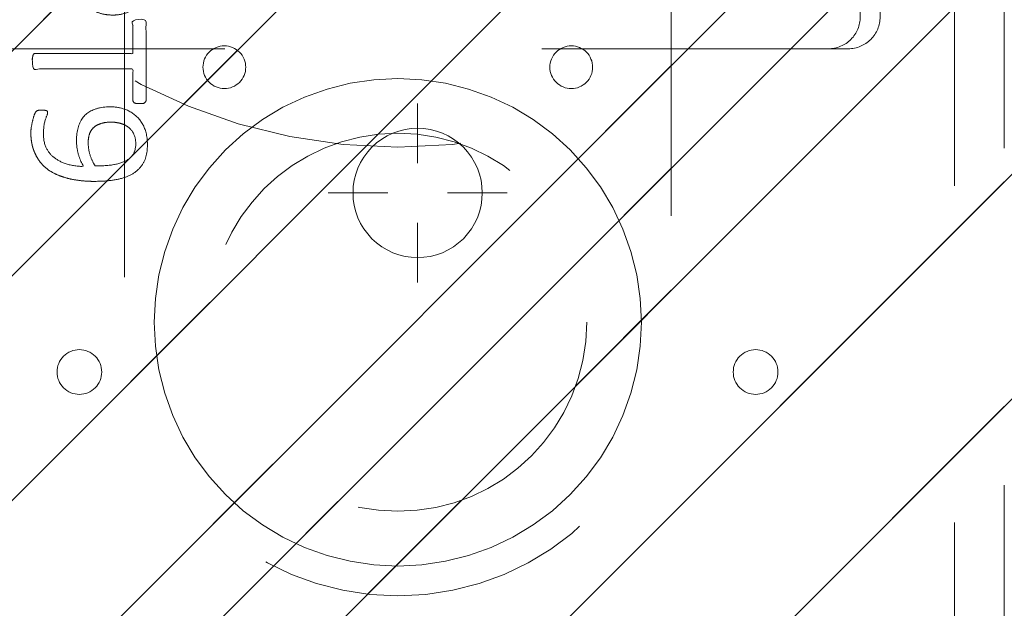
# Model space of a CAD drawing. Header units: inches. Extents: x -416 to -272, y -73 to 47.
# Tile 89 of 206: x -354.29 to -350.39, y -9.23 to -6.9. Entities that reach past the tile are written whole.
import ezdxf

# ---------------------------------------------------------------- set-up
doc = ezdxf.new("R2010")
doc.units = ezdxf.units.IN
doc.header["$LTSCALE"] = 32
doc.header["$MEASUREMENT"] = 0
doc.header["$PDMODE"] = 1
doc.header["$PDSIZE"] = -2
doc.linetypes.add('Dash Style-1', pattern=[0.083328, 0.041656, -0.041672])
for name, color, linetype, lineweight in [('DashLine', 7, 'Continuous', 13), ('DashLineFill', 7, 'Dash Style-1', 13), ('Drawing', 7, 'Continuous', 18), ('Metal-DeskStructure', 7, 'Continuous', 13), ('None', 7, 'Continuous', 18), ('SolidLine', 7, 'Continuous', 15), ('Wood_1-H', 7, 'Continuous', 13)]:
    doc.layers.add(name, color=color, linetype=linetype, lineweight=lineweight)
pattern_1 = [(45, (0, 0), (-1.613, 1.9357), []), (45, (-1.0608, 1.0608), (-0.472346, 0.41676), [])]

# ---------------------------------------------------------------- blocks, each defined once
blk = doc.blocks.new('1BRPFY-Leg_Plate (2D)')
at = {"layer": 'DashLineFill', "linetype": 'Continuous', "lineweight": 13}
h = blk.add_hatch(dxfattribs=at)
h.set_pattern_fill('Steel', color=253, style=0, pattern_type=2)
h.set_pattern_definition(pattern_1)
edge = h.paths.add_edge_path()
edge.add_arc((-1.7047, 1.7047), 0.126, 90, 180, ccw=False)
edge.add_line((-1.7047, 1.8307), (1.7047, 1.8307))
edge.add_arc((1.7047, 1.7047), 0.126, 0, 90, ccw=False)
edge.add_line((1.8307, 1.7047), (1.8307, -1.7047))
edge.add_arc((1.7047, -1.7047), 0.126, -90, 0, ccw=False)
edge.add_line((1.7047, -1.8307), (-1.7047, -1.8307))
edge.add_arc((-1.7047, -1.7047), 0.126, 180, 270, ccw=False)
edge.add_line((-1.8307, -1.7047), (-1.8307, 1.7047))
at = {"layer": 'DashLineFill', "flags": 128}
blk.add_lwpolyline([(-1.8307, 1.7047, -0.414214), (-1.7047, 1.8307), (1.7047, 1.8307, -0.414214), (1.8307, 1.7047), (1.8307, -1.7047, -0.414214), (1.7047, -1.8307), (-1.7047, -1.8307, -0.414214), (-1.8307, -1.7047)], format="xyb", close=True, dxfattribs=at)
blk = doc.blocks.new('1BRPX8-Util_Bkt_Lg-F (2D)')
at = {"layer": 'DashLineFill', "linetype": 'Continuous', "lineweight": 13}
h = blk.add_hatch(dxfattribs=at)
h.set_pattern_fill('Steel', color=253, style=0, pattern_type=2)
h.set_pattern_definition(pattern_1)
edge = h.paths.add_edge_path()
edge.add_line((-4.4685, 7.5394), (-2.4213, 7.5394))
edge.add_line((-2.4213, 7.5394), (-2.4213, 7.9173))
edge.add_arc((-2.3031, 7.9173), 0.1181, 90, 180, ccw=False)
edge.add_line((-2.3031, 8.0354), (2.3031, 8.0354))
edge.add_arc((2.3031, 7.9173), 0.1181, 0, 90, ccw=False)
edge.add_line((2.4213, 7.9173), (2.4213, 7.5394))
edge.add_line((2.4213, 7.5394), (4.4685, 7.5394))
edge.add_line((4.4685, 7.5394), (4.4685, 7.4055))
edge.add_line((4.4685, 7.4055), (3.1299, 7.4055))
edge.add_line((3.1299, 7.4055), (3.1299, -2.0118))
edge.add_line((3.1299, -2.0118), (4.4685, -2.0118))
edge.add_line((4.4685, -2.0118), (4.4685, -2.1457))
edge.add_line((4.4685, -2.1457), (2.4213, -2.1457))
edge.add_line((2.4213, -2.1457), (2.4213, -2.5236))
edge.add_arc((2.3031, -2.5236), 0.1181, 270, 360, ccw=False)
edge.add_line((2.3031, -2.6417), (-2.3031, -2.6417))
edge.add_arc((-2.3031, -2.5236), 0.1181, 180, 270, ccw=False)
edge.add_line((-2.4213, -2.5236), (-2.4213, -2.1457))
edge.add_line((-2.4213, -2.1457), (-4.4685, -2.1457))
edge.add_line((-4.4685, -2.1457), (-4.4685, -2.0118))
edge.add_line((-4.4685, -2.0118), (-3.1299, -2.0118))
edge.add_line((-3.1299, -2.0118), (-3.1299, 7.4055))
edge.add_line((-3.1299, 7.4055), (-4.4685, 7.4055))
edge.add_line((-4.4685, 7.4055), (-4.4685, 7.5394))
blk = doc.blocks.new('Slate-LegBrace (2D)')
at = {"layer": 'DashLineFill', "linetype": 'Continuous', "lineweight": 13}
h = blk.add_hatch(dxfattribs=at)
h.set_pattern_fill('Steel', color=253, style=0, pattern_type=2)
h.set_pattern_definition(pattern_1)
edge = h.paths.add_edge_path()
edge.add_line((-2.1996, 0.1352), (-1.3748, 0.1352))
edge.add_arc((0, 0.0136), 1.3801, 5.0546, 174.9454, ccw=False)
edge.add_line((1.3748, 0.1352), (2.1997, 0.1352))
edge.add_arc((0.0001, 0.0171), 2.2028, 3.0731, 176.9269)
h = blk.add_hatch(dxfattribs=at)
h.set_pattern_fill('Steel', color=253, style=0, pattern_type=2)
h.set_pattern_definition(pattern_1)
h.paths.add_polyline_path([(-0.6866, 1.8192), (-0.6949, 1.8196), (-0.7032, 1.8209), (-0.7112, 1.8229), (-0.719, 1.8257), (-0.7265, 1.8292), (-0.7337, 1.8335), (-0.7403, 1.8384), (-0.7465, 1.844), (-0.7521, 1.8502), (-0.757, 1.8568), (-0.7613, 1.864), (-0.7648, 1.8715), (-0.7676, 1.8793), (-0.7697, 1.8874), (-0.7709, 1.8956), (-0.7713, 1.9039), (-0.7709, 1.9122), (-0.7697, 1.9204), (-0.7676, 1.9284), (-0.7648, 1.9363), (-0.7613, 1.9438), (-0.757, 1.9509), (-0.7521, 1.9576), (-0.7465, 1.9637), (-0.7403, 1.9693), (-0.7337, 1.9742), (-0.7265, 1.9785), (-0.719, 1.9821), (-0.7112, 1.9849), (-0.7032, 1.9869), (-0.6949, 1.9881), (-0.6866, 1.9885), (-0.6783, 1.9881), (-0.6701, 1.9869), (-0.6621, 1.9849), (-0.6542, 1.9821), (-0.6467, 1.9785), (-0.6396, 1.9742), (-0.6329, 1.9693), (-0.6268, 1.9637), (-0.6212, 1.9576), (-0.6163, 1.9509), (-0.612, 1.9438), (-0.6084, 1.9363), (-0.6056, 1.9284), (-0.6036, 1.9204), (-0.6024, 1.9122), (-0.602, 1.9039), (-0.6024, 1.8956), (-0.6036, 1.8874), (-0.6056, 1.8793), (-0.6084, 1.8715), (-0.612, 1.864), (-0.6163, 1.8568), (-0.6212, 1.8502), (-0.6268, 1.844), (-0.6329, 1.8384), (-0.6396, 1.8335), (-0.6467, 1.8292), (-0.6542, 1.8257), (-0.6621, 1.8229), (-0.6701, 1.8209), (-0.6783, 1.8196)])
h = blk.add_hatch(dxfattribs=at)
h.set_pattern_fill('Steel', color=253, style=0, pattern_type=2)
h.set_pattern_definition(pattern_1)
h.paths.add_polyline_path([(0.6865, 1.8192), (0.6783, 1.8196), (0.67, 1.8209), (0.662, 1.8229), (0.6542, 1.8257), (0.6467, 1.8293), (0.6395, 1.8335), (0.6329, 1.8385), (0.6267, 1.8441), (0.6212, 1.8502), (0.6162, 1.8569), (0.6119, 1.864), (0.6084, 1.8716), (0.6056, 1.8794), (0.6036, 1.8874), (0.6024, 1.8957), (0.602, 1.904), (0.6024, 1.9123), (0.6036, 1.9205), (0.6057, 1.9285), (0.6085, 1.9363), (0.612, 1.9438), (0.6163, 1.951), (0.6213, 1.9576), (0.6268, 1.9638), (0.633, 1.9694), (0.6397, 1.9743), (0.6468, 1.9786), (0.6543, 1.9821), (0.6622, 1.9849), (0.6702, 1.9869), (0.6784, 1.9881), (0.6867, 1.9885), (0.695, 1.9881), (0.7032, 1.9869), (0.7113, 1.9848), (0.7191, 1.982), (0.7266, 1.9785), (0.7337, 1.9742), (0.7404, 1.9692), (0.7466, 1.9637), (0.7521, 1.9575), (0.7571, 1.9508), (0.7613, 1.9437), (0.7649, 1.9362), (0.7677, 1.9284), (0.7697, 1.9203), (0.7709, 1.9121), (0.7713, 1.9038), (0.7709, 1.8955), (0.7696, 1.8873), (0.7676, 1.8792), (0.7648, 1.8714), (0.7612, 1.8639), (0.757, 1.8568), (0.752, 1.8501), (0.7464, 1.844), (0.7403, 1.8384), (0.7336, 1.8334), (0.7265, 1.8292), (0.7189, 1.8256), (0.7111, 1.8228), (0.7031, 1.8208), (0.6948, 1.8196)])
at = {"layer": 'DashLineFill', "flags": 128}
blk.add_lwpolyline([(-2.1996, 0.1352), (-1.3748, 0.1352, -0.915455), (1.3748, 0.1352), (2.1997, 0.1352, 0.947752)], format="xyb", close=True, dxfattribs=at)
for points in [[(-0.6866, 1.8192), (-0.6949, 1.8196), (-0.7032, 1.8209), (-0.7112, 1.8229), (-0.719, 1.8257), (-0.7265, 1.8292), (-0.7337, 1.8335), (-0.7403, 1.8384), (-0.7465, 1.844), (-0.7521, 1.8502), (-0.757, 1.8568), (-0.7613, 1.864), (-0.7648, 1.8715), (-0.7676, 1.8793), (-0.7697, 1.8874), (-0.7709, 1.8956), (-0.7713, 1.9039), (-0.7709, 1.9122), (-0.7697, 1.9204), (-0.7676, 1.9284), (-0.7648, 1.9363), (-0.7613, 1.9438), (-0.757, 1.9509), (-0.7521, 1.9576), (-0.7465, 1.9637), (-0.7403, 1.9693), (-0.7337, 1.9742), (-0.7265, 1.9785), (-0.719, 1.9821), (-0.7112, 1.9849), (-0.7032, 1.9869), (-0.6949, 1.9881), (-0.6866, 1.9885), (-0.6783, 1.9881), (-0.6701, 1.9869), (-0.6621, 1.9849), (-0.6542, 1.9821), (-0.6467, 1.9785), (-0.6396, 1.9742), (-0.6329, 1.9693), (-0.6268, 1.9637), (-0.6212, 1.9576), (-0.6163, 1.9509), (-0.612, 1.9438), (-0.6084, 1.9363), (-0.6056, 1.9284), (-0.6036, 1.9204), (-0.6024, 1.9122), (-0.602, 1.9039), (-0.6024, 1.8956), (-0.6036, 1.8874), (-0.6056, 1.8793), (-0.6084, 1.8715), (-0.612, 1.864), (-0.6163, 1.8568), (-0.6212, 1.8502), (-0.6268, 1.844), (-0.6329, 1.8384), (-0.6396, 1.8335), (-0.6467, 1.8292), (-0.6542, 1.8257), (-0.6621, 1.8229), (-0.6701, 1.8209), (-0.6783, 1.8196)], [(0.6865, 1.8192), (0.6783, 1.8196), (0.67, 1.8209), (0.662, 1.8229), (0.6542, 1.8257), (0.6467, 1.8293), (0.6395, 1.8335), (0.6329, 1.8385), (0.6267, 1.8441), (0.6212, 1.8502), (0.6162, 1.8569), (0.6119, 1.864), (0.6084, 1.8716), (0.6056, 1.8794), (0.6036, 1.8874), (0.6024, 1.8957), (0.602, 1.904), (0.6024, 1.9123), (0.6036, 1.9205), (0.6057, 1.9285), (0.6085, 1.9363), (0.612, 1.9438), (0.6163, 1.951), (0.6213, 1.9576), (0.6268, 1.9638), (0.633, 1.9694), (0.6397, 1.9743), (0.6468, 1.9786), (0.6543, 1.9821), (0.6622, 1.9849), (0.6702, 1.9869), (0.6784, 1.9881), (0.6867, 1.9885), (0.695, 1.9881), (0.7032, 1.9869), (0.7113, 1.9848), (0.7191, 1.982), (0.7266, 1.9785), (0.7337, 1.9742), (0.7404, 1.9692), (0.7466, 1.9637), (0.7521, 1.9575), (0.7571, 1.9508), (0.7613, 1.9437), (0.7649, 1.9362), (0.7677, 1.9284), (0.7697, 1.9203), (0.7709, 1.9121), (0.7713, 1.9038), (0.7709, 1.8955), (0.7696, 1.8873), (0.7676, 1.8792), (0.7648, 1.8714), (0.7612, 1.8639), (0.757, 1.8568), (0.752, 1.8501), (0.7464, 1.844), (0.7403, 1.8384), (0.7336, 1.8334), (0.7265, 1.8292), (0.7189, 1.8256), (0.7111, 1.8228), (0.7031, 1.8208), (0.6948, 1.8196)]]:
    blk.add_lwpolyline(points, close=True, dxfattribs=at)
blk = doc.blocks.new('TLLegSleeve (2D)')
at = {"layer": 'DashLineFill', "linetype": 'Continuous', "lineweight": 13}
h = blk.add_hatch(dxfattribs=at)
h.set_pattern_fill('Steel', color=253, style=0, pattern_type=2)
h.set_pattern_definition(pattern_1)
edge = h.paths.add_edge_path()
edge.add_line((1.0827, 1.4023), (1.0827, 2.9134))
edge.add_arc((0, 2.9134), 1.0827, 0, 180)
edge.add_line((-1.0827, 2.9134), (-1.0827, 1.4023))
edge.add_arc((0, 0), 1.7717, 127.6699, 412.3301)
edge.add_line((1.0827, 1.4023), (1.0827, 1.4023))
edge = h.paths.add_edge_path()
edge.add_arc((0, 2.9134), 0.748, 0, 180, ccw=False)
edge.add_arc((0, 2.9134), 0.748, 180, 360, ccw=False)
edge = h.paths.add_edge_path()
edge.add_arc((0, 0), 1.437, 0, 180, ccw=False)
edge.add_arc((0, 0), 1.437, 180, 360, ccw=False)
at = {"layer": 'DashLine', "color": 8, "flags": 128}
blk.add_lwpolyline([(0.9646, 2.9134), (0.9599, 2.8188), (0.946, 2.7252), (0.923, 2.6334), (0.8911, 2.5443), (0.8507, 2.4587), (0.802, 2.3775), (0.7456, 2.3015), (0.6821, 2.2313), (0.6119, 2.1678), (0.5359, 2.1114), (0.4547, 2.0627), (0.3691, 2.0222), (0.28, 1.9904), (0.1882, 1.9674), (0.0945, 1.9535), (0, 1.9488), (-0.0945, 1.9535), (-0.1882, 1.9674), (-0.28, 1.9904), (-0.3691, 2.0222), (-0.4547, 2.0627), (-0.5359, 2.1114), (-0.6119, 2.1678), (-0.6821, 2.2313), (-0.7456, 2.3015), (-0.802, 2.3775), (-0.8507, 2.4587), (-0.8911, 2.5443), (-0.923, 2.6334), (-0.946, 2.7252), (-0.9599, 2.8188), (-0.9646, 2.9134), (-0.9599, 3.0079), (-0.946, 3.1016), (-0.923, 3.1934), (-0.8911, 3.2825), (-0.8507, 3.3681), (-0.802, 3.4493), (-0.7456, 3.5253), (-0.6821, 3.5954), (-0.6119, 3.659), (-0.5359, 3.7154), (-0.4547, 3.7641), (-0.3691, 3.8045), (-0.28, 3.8364), (-0.1882, 3.8594), (-0.0945, 3.8733), (0, 3.878), (0.0945, 3.8733), (0.1882, 3.8594), (0.28, 3.8364), (0.3691, 3.8045), (0.4547, 3.7641), (0.5359, 3.7154), (0.6119, 3.659), (0.6821, 3.5954), (0.7456, 3.5253), (0.802, 3.4493), (0.8507, 3.3681), (0.8911, 3.2825), (0.923, 3.1934), (0.946, 3.1016), (0.9599, 3.0079)], close=True, dxfattribs=at)
at = {"layer": 'DashLineFill', "flags": 128}
for points in [[(1.0827, 1.4023), (1.0827, 2.9134, 1), (-1.0827, 2.9134), (-1.0827, 1.4023, 2.931619), (1.0827, 1.4023)], [(-0.748, 2.9134, -1), (0.748, 2.9134, -1)]]:
    blk.add_lwpolyline(points, format="xyb", close=True, dxfattribs=at)
at = {"layer": 'DashLineFill', "linetype": 'Continuous', "lineweight": 5}
blk.add_point((0, 2.9134), dxfattribs=at)
blk = doc.blocks.new('Group-97')
at = {"layer": 'Wood_1-H', "color": 7}
for name in ['1BRPX8-Util_Bkt_Lg-F (2D)', 'TLLegSleeve (2D)', 'Slate-LegBrace (2D)', '1BRPFY-Leg_Plate (2D)']:
    blk.add_blockref(name, (9.0551, -8.3071), dxfattribs=at)
blk = doc.blocks.new('Group-56')
at = {"layer": 'DashLine'}
for p, q in [((0.0002, 6.2205), (0.0002, 6.4567)), ((-0.1179, 6.1024), (-0.3541, 6.1024)), ((0.1183, 6.1024), (0.3545, 6.1024)), ((0.0002, 5.9843), (0.0002, 5.748))]:
    blk.add_line(p, q, dxfattribs=at)
at = {"layer": 'DashLine', "flags": 128}
blk.add_lwpolyline([(-0.2557, 6.1024), (-0.2545, 6.1274), (-0.2508, 6.1523), (-0.2447, 6.1766), (-0.2362, 6.2003), (-0.2255, 6.223), (-0.2126, 6.2445), (-0.1976, 6.2647), (-0.1808, 6.2833), (-0.1621, 6.3002), (-0.142, 6.3151), (-0.1204, 6.3281), (-0.0977, 6.3388), (-0.0741, 6.3472), (-0.0497, 6.3534), (-0.0249, 6.357), (0.0002, 6.3583), (0.0253, 6.357), (0.0501, 6.3534), (0.0745, 6.3472), (0.0981, 6.3388), (0.1208, 6.3281), (0.1424, 6.3151), (0.1625, 6.3002), (0.1812, 6.2833), (0.198, 6.2647), (0.213, 6.2445), (0.2259, 6.223), (0.2366, 6.2003), (0.2451, 6.1766), (0.2512, 6.1523), (0.2549, 6.1274), (0.2561, 6.1024), (0.2549, 6.0773), (0.2512, 6.0524), (0.2451, 6.0281), (0.2366, 6.0044), (0.2259, 5.9817), (0.213, 5.9602), (0.198, 5.94), (0.1812, 5.9214), (0.1625, 5.9045), (0.1424, 5.8896), (0.1208, 5.8767), (0.0981, 5.8659), (0.0745, 5.8575), (0.0501, 5.8514), (0.0253, 5.8477), (0.0002, 5.8465), (-0.0249, 5.8477), (-0.0497, 5.8514), (-0.0741, 5.8575), (-0.0977, 5.8659), (-0.1204, 5.8767), (-0.142, 5.8896), (-0.1621, 5.9045), (-0.1808, 5.9214), (-0.1976, 5.94), (-0.2126, 5.9602), (-0.2255, 5.9817), (-0.2362, 6.0044), (-0.2447, 6.0281), (-0.2508, 6.0524), (-0.2545, 6.0773)], close=True, dxfattribs=at)
blk = doc.blocks.new('Group-58')
at = {"layer": 'SolidLine', "color": 7}
for points, knots in [([(1.2823, 6.0565), (1.3118, 6.0565), (1.3709, 6.0491), (1.4262, 6.0325), (1.4742, 6.0048), (1.5093, 5.9623), (1.5314, 5.9033), (1.5314, 5.8498), (1.5259, 5.8221), (1.5176, 5.7889), (1.5093, 5.7778), (1.4982, 5.7741), (1.4816, 5.7741), (1.4724, 5.776), (1.4668, 5.7778), (1.465, 5.7815), (1.465, 5.7889), (1.4705, 5.8018), (1.4779, 5.8239), (1.4816, 5.8516), (1.4816, 5.9033), (1.4558, 5.9513), (1.4133, 5.9808), (1.3561, 5.9974), (1.3229, 5.9974), (1.334, 5.979), (1.3506, 5.9273), (1.3506, 5.8572), (1.3303, 5.8055), (1.2952, 5.776), (1.2472, 5.7612), (1.1882, 5.7612), (1.1347, 5.7796), (1.0941, 5.8166), (1.0701, 5.8719), (1.0701, 5.9402), (1.083, 5.9826), (1.1107, 6.0159), (1.1476, 6.038), (1.1956, 6.0509), (1.2509, 6.0565), (1.2823, 6.0565)], [0, 0, 0, 0.054342, 0.108683, 0.163025, 0.217366, 0.271708, 0.32605, 0.346749, 0.367448, 0.408846, 0.429545, 0.450244, 0.466803, 0.483362, 0.499922, 0.516481, 0.53304, 0.549599, 0.566158, 0.582718, 0.612524, 0.642331, 0.672137, 0.701944, 0.701944, 0.721255, 0.740567, 0.762023, 0.78348, 0.804937, 0.826394, 0.847851, 0.869308, 0.890765, 0.912222, 0.926851, 0.941481, 0.956111, 0.970741, 0.98537, 1, 1, 1]), ([(1.2768, 5.9956), (1.2325, 5.9956), (1.1411, 5.979), (1.1162, 5.9291), (1.1162, 5.8848), (1.1328, 5.8516), (1.1605, 5.8313), (1.1956, 5.8221), (1.2343, 5.8221), (1.2675, 5.8313), (1.2915, 5.8498), (1.3044, 5.8811), (1.3044, 5.931), (1.2878, 5.979), (1.2768, 5.9956)], [0, 0, 0, 0.066007, 0.19802, 0.264026, 0.330033, 0.39604, 0.462046, 0.528053, 0.60066, 0.673267, 0.745875, 0.818482, 0.909241, 1, 1, 1]), ([(1.1014, 5.7482), (1.1074, 5.7482), (1.118, 5.7482), (1.1236, 5.7445), (1.1273, 5.739), (1.1273, 5.6744), (1.1273, 5.6116), (1.3211, 5.6116), (1.5185, 5.6116), (1.5222, 5.608), (1.5241, 5.6006), (1.5259, 5.5895), (1.5259, 5.5729), (1.5241, 5.5618), (1.5222, 5.5544), (1.5185, 5.5507), (1.3211, 5.5507), (1.1273, 5.5507), (1.1273, 5.488), (1.1273, 5.4234), (1.1236, 5.4179), (1.118, 5.416), (1.1088, 5.4142), (1.0959, 5.4142), (1.0848, 5.416), (1.0793, 5.4179), (1.0756, 5.4234), (1.0756, 5.5812), (1.0756, 5.739), (1.0793, 5.7445), (1.0848, 5.7482), (1.0959, 5.7482), (1.1014, 5.7482)], [0, 0, 0, 0.003046, 0.005389, 0.007733, 0.010076, 0.089744, 0.089744, 0.335779, 0.340465, 0.345152, 0.349838, 0.354524, 0.360382, 0.36624, 0.372099, 0.377957, 0.6855, 0.6855, 0.785085, 0.788014, 0.790943, 0.793872, 0.796801, 0.798998, 0.801195, 0.803391, 0.805588, 0.991213, 0.99341, 0.995606, 0.997803, 1, 1, 1]), ([(1.2066, 5.3983), (1.2417, 5.3983), (1.2952, 5.3761), (1.3321, 5.3355), (1.3543, 5.2765), (1.3543, 5.2091), (1.3543, 5.1842), (1.4345, 5.1842), (1.5185, 5.1842), (1.5222, 5.1805), (1.5241, 5.1731), (1.5259, 5.162), (1.5259, 5.1454), (1.5241, 5.1344), (1.5222, 5.127), (1.5185, 5.1233), (1.3081, 5.1233), (1.0885, 5.1233), (1.0756, 5.1381), (1.0756, 5.1953), (1.0756, 5.258), (1.0793, 5.2839), (1.0867, 5.3208), (1.1088, 5.3577), (1.1402, 5.3854), (1.1826, 5.3983), (1.2066, 5.3983)], [0, 0, 0, 0.066268, 0.132535, 0.198803, 0.26507, 0.303966, 0.303966, 0.429297, 0.43506, 0.440822, 0.446584, 0.452347, 0.456957, 0.461567, 0.466177, 0.470786, 0.728938, 0.745073, 0.761208, 0.845107, 0.870922, 0.896738, 0.922553, 0.948369, 0.974184, 1, 1, 1]), ([(1.2122, 5.3355), (1.1845, 5.3355), (1.1476, 5.3152), (1.131, 5.2857), (1.1254, 5.2543), (1.1254, 5.211), (1.1254, 5.1842), (1.2149, 5.1842), (1.3044, 5.1842), (1.3044, 5.211), (1.3044, 5.2635), (1.2915, 5.3005), (1.2657, 5.3244), (1.2325, 5.3355), (1.2122, 5.3355)], [0, 0, 0, 0.053098, 0.106195, 0.159293, 0.212391, 0.297937, 0.297937, 0.584068, 0.584068, 0.669615, 0.752211, 0.834807, 0.917404, 1, 1, 1]), ([(1.5148, 5.0603), (1.5185, 5.0603), (1.5222, 5.0584), (1.5241, 5.0511), (1.5259, 5.0381), (1.5259, 5.0197), (1.5241, 5.0086), (1.5222, 5.0012), (1.5167, 4.9975), (1.5111, 4.9957), (1.4585, 4.9754), (1.4059, 4.9551), (1.3875, 4.9477), (1.358, 4.9329), (1.3358, 4.9108), (1.3247, 4.8813), (1.3247, 4.8416), (1.3247, 4.8222), (1.4198, 4.8222), (1.5185, 4.8222), (1.5222, 4.8185), (1.5241, 4.8111), (1.5259, 4.8001), (1.5259, 4.7835), (1.5241, 4.7724), (1.5222, 4.765), (1.5185, 4.7613), (1.3072, 4.7613), (1.0867, 4.7613), (1.0756, 4.7761), (1.0756, 4.8314), (1.0756, 4.896), (1.0774, 4.9182), (1.0793, 4.9274), (1.083, 4.9532), (1.1033, 4.9938), (1.1328, 5.0197), (1.1716, 5.0344), (1.2159, 5.0344), (1.2528, 5.0215), (1.2805, 4.9994), (1.2989, 4.9662), (1.3063, 4.9477), (1.3118, 4.9588), (1.3266, 4.9772), (1.3469, 4.992), (1.3746, 5.0049), (1.3912, 5.0123), (1.4401, 5.0326), (1.489, 5.0529), (1.5019, 5.0584), (1.513, 5.0603), (1.5148, 5.0603)], [0, 0, 0, 0.004018, 0.008035, 0.012053, 0.01607, 0.020088, 0.024105, 0.028123, 0.03214, 0.03214, 0.070951, 0.070951, 0.084634, 0.098317, 0.112001, 0.125684, 0.138745, 0.138745, 0.202807, 0.205295, 0.207782, 0.21027, 0.212758, 0.214748, 0.216739, 0.218729, 0.220719, 0.332671, 0.339637, 0.346603, 0.391882, 0.407555, 0.423229, 0.423229, 0.466696, 0.510164, 0.553631, 0.597099, 0.640566, 0.684033, 0.727501, 0.770968, 0.770968, 0.798042, 0.825115, 0.852188, 0.879262, 0.879262, 0.958132, 0.958132, 0.979066, 1, 1, 1]), ([(1.2011, 4.9717), (1.1734, 4.9717), (1.1383, 4.9477), (1.1291, 4.92), (1.1273, 4.9108), (1.1254, 4.8887), (1.1254, 4.8471), (1.1254, 4.8222), (1.2011, 4.8222), (1.2768, 4.8222), (1.2768, 4.8508), (1.2768, 4.9034), (1.2657, 4.9366), (1.2435, 4.9606), (1.2159, 4.9717), (1.2011, 4.9717)], [0, 0, 0, 0.142515, 0.285031, 0.285031, 0.330993, 0.376955, 0.445899, 0.445899, 0.655281, 0.655281, 0.734439, 0.800829, 0.867219, 0.93361, 1, 1, 1]), ([(1.3949, 4.694), (1.417, 4.694), (1.4521, 4.6829), (1.4816, 4.6644), (1.5019, 4.6367), (1.5241, 4.5869), (1.5241, 4.4799), (1.5241, 4.4134), (1.513, 4.3987), (1.2998, 4.3987), (1.0867, 4.3987), (1.0756, 4.4134), (1.0756, 4.4716), (1.0756, 4.5629), (1.0922, 4.6146), (1.1199, 4.6478), (1.1623, 4.6663), (1.2048, 4.6663), (1.2343, 4.6589), (1.2583, 4.6441), (1.2786, 4.6201), (1.2841, 4.6072), (1.2878, 4.6257), (1.3063, 4.6571), (1.334, 4.681), (1.3727, 4.694), (1.3949, 4.694)], [0, 0, 0, 0.031455, 0.06291, 0.094366, 0.125821, 0.188731, 0.266159, 0.275837, 0.285516, 0.435531, 0.44521, 0.454888, 0.521427, 0.574659, 0.627891, 0.681123, 0.734355, 0.762747, 0.791139, 0.819531, 0.847924, 0.847924, 0.885943, 0.923962, 0.961981, 1, 1, 1]), ([(1.1956, 4.6054), (1.1789, 4.6054), (1.1531, 4.5961), (1.1347, 4.5758), (1.1254, 4.5445), (1.1254, 4.4891), (1.1254, 4.4577), (1.1974, 4.4577), (1.2694, 4.4577), (1.2694, 4.4919), (1.2694, 4.5482), (1.2583, 4.5777), (1.238, 4.5961), (1.2103, 4.6054), (1.1956, 4.6054)], [0, 0, 0, 0.074499, 0.148998, 0.223496, 0.297995, 0.395417, 0.395417, 0.61891, 0.61891, 0.724928, 0.793696, 0.862464, 0.931232, 1, 1, 1]), ([(1.3986, 4.6312), (1.3783, 4.6312), (1.3487, 4.6183), (1.3284, 4.5943), (1.3174, 4.5574), (1.3174, 4.4937), (1.3174, 4.4577), (1.3958, 4.4577), (1.4742, 4.4577), (1.4742, 4.5011), (1.4742, 4.5851), (1.4465, 4.6183), (1.417, 4.6312), (1.3986, 4.6312)], [0, 0, 0, 0.079156, 0.158312, 0.237468, 0.316624, 0.419526, 0.419526, 0.643799, 0.643799, 0.767809, 0.883905, 0.941952, 1, 1, 1]), ([(1.5001, 4.3229), (1.5074, 4.3229), (1.5213, 4.3201), (1.5241, 4.3118), (1.5241, 4.1927), (1.5241, 4.0737), (1.5222, 4.07), (1.5167, 4.0663), (1.5074, 4.0645), (1.4945, 4.0645), (1.4853, 4.0663), (1.4798, 4.0682), (1.4761, 4.0737), (1.4761, 4.1226), (1.4761, 4.1697), (1.3063, 4.1697), (1.1365, 4.1697), (1.1623, 4.1263), (1.1882, 4.0829), (1.19, 4.0774), (1.1919, 4.0682), (1.1882, 4.0645), (1.1771, 4.0626), (1.1646, 4.0626), (1.155, 4.0626), (1.1494, 4.0645), (1.1457, 4.0682), (1.1439, 4.0719), (1.1107, 4.1235), (1.0774, 4.1752), (1.0756, 4.1771), (1.0756, 4.1807), (1.0738, 4.1863), (1.0738, 4.2034), (1.0738, 4.2214), (1.0774, 4.2269), (1.0811, 4.2287), (1.2795, 4.2287), (1.4761, 4.2287), (1.4761, 4.2693), (1.4761, 4.3136), (1.4798, 4.3173), (1.4853, 4.321), (1.4945, 4.3229), (1.5001, 4.3229)], [0, 0, 0, 0.00261, 0.007831, 0.010441, 0.176195, 0.178805, 0.181415, 0.184026, 0.186636, 0.188594, 0.190551, 0.192509, 0.194467, 0.244389, 0.244389, 0.424498, 0.424498, 0.47805, 0.47805, 0.484241, 0.490432, 0.496622, 0.502813, 0.507071, 0.510941, 0.514811, 0.518682, 0.518682, 0.576295, 0.576295, 0.578743, 0.58119, 0.583638, 0.590247, 0.593184, 0.596122, 0.599059, 0.911881, 0.911881, 0.976501, 0.982376, 0.988251, 0.994125, 1, 1, 1])]:
    blk.add_open_spline(points, degree=2, knots=knots, dxfattribs=at)
blk = doc.blocks.new('1BRPT9-Bracket (2D)')
at = {"layer": 'DashLineFill', "linetype": 'Continuous', "lineweight": 13}
h = blk.add_hatch(dxfattribs=at)
h.set_pattern_fill('Steel', color=253, style=0, pattern_type=2)
h.set_pattern_definition(pattern_1)
edge = h.paths.add_edge_path()
edge.add_line((-2.3221, -8.7402), (-2.3221, 8.7402))
edge.add_line((-2.3221, 8.7402), (1.6779, 8.7402))
edge.add_arc((1.6779, 8.4882), 0.252, 0, 90, ccw=False)
edge.add_line((1.9299, 8.4882), (1.9299, 7.4803))
edge.add_line((1.9299, 7.4803), (2.3236, 7.4611))
edge.add_line((2.3236, 7.4611), (2.3236, -7.4803))
edge.add_line((2.3236, -7.4803), (1.9299, -7.4803))
edge.add_line((1.9299, -7.4803), (1.9299, -8.4882))
edge.add_arc((1.6779, -8.4882), 0.252, -90, 0, ccw=False)
edge.add_line((1.6779, -8.7402), (-2.3221, -8.7402))
h = blk.add_hatch(dxfattribs=at)
h.set_pattern_fill('Steel', color=253, style=0, pattern_type=2)
h.set_pattern_definition(pattern_1)
h.paths.add_polyline_path([(-1.3378, 6.8996), (-1.3291, 6.8992), (-1.3205, 6.8979), (-1.3121, 6.8958), (-1.3039, 6.8929), (-1.2961, 6.8891), (-1.2886, 6.8847), (-1.2816, 6.8795), (-1.2752, 6.8737), (-1.2693, 6.8672), (-1.2642, 6.8602), (-1.2597, 6.8528), (-1.256, 6.8449), (-1.253, 6.8367), (-1.2509, 6.8283), (-1.2497, 6.8197), (-1.2492, 6.811), (-1.2497, 6.8023), (-1.2509, 6.7937), (-1.253, 6.7853), (-1.256, 6.7771), (-1.2597, 6.7693), (-1.2642, 6.7618), (-1.2693, 6.7548), (-1.2752, 6.7484), (-1.2816, 6.7425), (-1.2886, 6.7374), (-1.2961, 6.7329), (-1.3039, 6.7292), (-1.3121, 6.7263), (-1.3205, 6.7241), (-1.3291, 6.7229), (-1.3378, 6.7224), (-1.3465, 6.7229), (-1.3551, 6.7241), (-1.3635, 6.7263), (-1.3717, 6.7292), (-1.3796, 6.7329), (-1.387, 6.7374), (-1.394, 6.7425), (-1.4005, 6.7484), (-1.4063, 6.7548), (-1.4115, 6.7618), (-1.4159, 6.7693), (-1.4197, 6.7771), (-1.4226, 6.7853), (-1.4247, 6.7937), (-1.426, 6.8023), (-1.4264, 6.811), (-1.426, 6.8197), (-1.4247, 6.8283), (-1.4226, 6.8367), (-1.4197, 6.8449), (-1.4159, 6.8528), (-1.4115, 6.8602), (-1.4063, 6.8672), (-1.4005, 6.8737), (-1.394, 6.8795), (-1.387, 6.8847), (-1.3796, 6.8891), (-1.3717, 6.8929), (-1.3635, 6.8958), (-1.3551, 6.8979), (-1.3465, 6.8992)])
h = blk.add_hatch(dxfattribs=at)
h.set_pattern_fill('Steel', color=253, style=0, pattern_type=2)
h.set_pattern_definition(pattern_1)
h.paths.add_polyline_path([(1.3393, 6.8996), (1.348, 6.8992), (1.3566, 6.8979), (1.3651, 6.8958), (1.3732, 6.8929), (1.3811, 6.8891), (1.3886, 6.8847), (1.3955, 6.8795), (1.402, 6.8737), (1.4078, 6.8672), (1.413, 6.8602), (1.4175, 6.8528), (1.4212, 6.8449), (1.4241, 6.8367), (1.4262, 6.8283), (1.4275, 6.8197), (1.4279, 6.811), (1.4275, 6.8023), (1.4262, 6.7937), (1.4241, 6.7853), (1.4212, 6.7771), (1.4175, 6.7693), (1.413, 6.7618), (1.4078, 6.7548), (1.402, 6.7484), (1.3955, 6.7425), (1.3886, 6.7374), (1.3811, 6.7329), (1.3732, 6.7292), (1.3651, 6.7263), (1.3566, 6.7241), (1.348, 6.7229), (1.3393, 6.7224), (1.3307, 6.7229), (1.3221, 6.7241), (1.3136, 6.7263), (1.3054, 6.7292), (1.2976, 6.7329), (1.2901, 6.7374), (1.2832, 6.7425), (1.2767, 6.7484), (1.2709, 6.7548), (1.2657, 6.7618), (1.2612, 6.7693), (1.2575, 6.7771), (1.2546, 6.7853), (1.2525, 6.7937), (1.2512, 6.8023), (1.2508, 6.811), (1.2512, 6.8197), (1.2525, 6.8283), (1.2546, 6.8367), (1.2575, 6.8449), (1.2612, 6.8528), (1.2657, 6.8602), (1.2709, 6.8672), (1.2767, 6.8737), (1.2832, 6.8795), (1.2901, 6.8847), (1.2976, 6.8891), (1.3054, 6.8929), (1.3136, 6.8958), (1.3221, 6.8979), (1.3307, 6.8992)])
at = {"layer": 'DashLineFill'}
blk.add_line((-2.1252, 8.7402), (-2.1252, -8.7402), dxfattribs=at)
at = {"layer": 'DashLineFill', "flags": 128}
blk.add_lwpolyline([(-2.3221, -8.7402), (-2.3221, 8.7402), (1.6779, 8.7402, -0.414214), (1.9299, 8.4882), (1.9299, 7.4803), (2.3236, 7.4611), (2.3236, -7.4803), (1.9299, -7.4803), (1.9299, -8.4882, -0.414214), (1.6779, -8.7402)], format="xyb", close=True, dxfattribs=at)
for points in [[(-1.3378, 6.8996), (-1.3291, 6.8992), (-1.3205, 6.8979), (-1.3121, 6.8958), (-1.3039, 6.8929), (-1.2961, 6.8891), (-1.2886, 6.8847), (-1.2816, 6.8795), (-1.2752, 6.8737), (-1.2693, 6.8672), (-1.2642, 6.8602), (-1.2597, 6.8528), (-1.256, 6.8449), (-1.253, 6.8367), (-1.2509, 6.8283), (-1.2497, 6.8197), (-1.2492, 6.811), (-1.2497, 6.8023), (-1.2509, 6.7937), (-1.253, 6.7853), (-1.256, 6.7771), (-1.2597, 6.7693), (-1.2642, 6.7618), (-1.2693, 6.7548), (-1.2752, 6.7484), (-1.2816, 6.7425), (-1.2886, 6.7374), (-1.2961, 6.7329), (-1.3039, 6.7292), (-1.3121, 6.7263), (-1.3205, 6.7241), (-1.3291, 6.7229), (-1.3378, 6.7224), (-1.3465, 6.7229), (-1.3551, 6.7241), (-1.3635, 6.7263), (-1.3717, 6.7292), (-1.3796, 6.7329), (-1.387, 6.7374), (-1.394, 6.7425), (-1.4005, 6.7484), (-1.4063, 6.7548), (-1.4115, 6.7618), (-1.4159, 6.7693), (-1.4197, 6.7771), (-1.4226, 6.7853), (-1.4247, 6.7937), (-1.426, 6.8023), (-1.4264, 6.811), (-1.426, 6.8197), (-1.4247, 6.8283), (-1.4226, 6.8367), (-1.4197, 6.8449), (-1.4159, 6.8528), (-1.4115, 6.8602), (-1.4063, 6.8672), (-1.4005, 6.8737), (-1.394, 6.8795), (-1.387, 6.8847), (-1.3796, 6.8891), (-1.3717, 6.8929), (-1.3635, 6.8958), (-1.3551, 6.8979), (-1.3465, 6.8992)], [(1.3393, 6.8996), (1.348, 6.8992), (1.3566, 6.8979), (1.3651, 6.8958), (1.3732, 6.8929), (1.3811, 6.8891), (1.3886, 6.8847), (1.3955, 6.8795), (1.402, 6.8737), (1.4078, 6.8672), (1.413, 6.8602), (1.4175, 6.8528), (1.4212, 6.8449), (1.4241, 6.8367), (1.4262, 6.8283), (1.4275, 6.8197), (1.4279, 6.811), (1.4275, 6.8023), (1.4262, 6.7937), (1.4241, 6.7853), (1.4212, 6.7771), (1.4175, 6.7693), (1.413, 6.7618), (1.4078, 6.7548), (1.402, 6.7484), (1.3955, 6.7425), (1.3886, 6.7374), (1.3811, 6.7329), (1.3732, 6.7292), (1.3651, 6.7263), (1.3566, 6.7241), (1.348, 6.7229), (1.3393, 6.7224), (1.3307, 6.7229), (1.3221, 6.7241), (1.3136, 6.7263), (1.3054, 6.7292), (1.2976, 6.7329), (1.2901, 6.7374), (1.2832, 6.7425), (1.2767, 6.7484), (1.2709, 6.7548), (1.2657, 6.7618), (1.2612, 6.7693), (1.2575, 6.7771), (1.2546, 6.7853), (1.2525, 6.7937), (1.2512, 6.8023), (1.2508, 6.811), (1.2512, 6.8197), (1.2525, 6.8283), (1.2546, 6.8367), (1.2575, 6.8449), (1.2612, 6.8528), (1.2657, 6.8602), (1.2709, 6.8672), (1.2767, 6.8737), (1.2832, 6.8795), (1.2901, 6.8847), (1.2976, 6.8891), (1.3054, 6.8929), (1.3136, 6.8958), (1.3221, 6.8979), (1.3307, 6.8992)]]:
    blk.add_lwpolyline(points, close=True, dxfattribs=at)
at = {"layer": 'DashLineFill', "linetype": 'Continuous', "lineweight": 5}
blk.add_point((0.0002, 6.1024), dxfattribs=at)
at = {"layer": 'Metal-DeskStructure', "color": 7}
blk.add_blockref('Group-56', (0, 0), dxfattribs=at)
at = {"layer": 'SolidLine', "color": 7}
blk.add_blockref('Group-58', (0, 0), dxfattribs=at)
blk = doc.blocks.new('Group-98')
at = {"layer": 'None', "color": 7}
for name, p in [('1BRPT9-Bracket (2D)', (8.9764, -12.0079)), ('1BRPFY-Leg_Plate (2D)', (8.9764, -8.3071))]:
    blk.add_blockref(name, p, dxfattribs=at)
blk = doc.blocks.new('Group-99')
at = {"layer": 'None'}
blk.add_blockref('Group-97', (0, 0), dxfattribs=at)
blk.add_blockref('Group-98', (0, 0), dxfattribs=at)
blk = doc.blocks.new('SL Credenza Desk (2D)-2')
at = {"layer": 'None'}
blk.add_blockref('Group-99', (0, 0), dxfattribs=at)
at = {"layer": 'Drawing', "color": 0, "flags": 1}
for tag in ['Tag', 'Catalog', 'Option1', 'Option2', 'Option3', 'Option4', 'Option5', 'Option6', 'Option7', 'Option8', 'Option9', 'Option10', 'Option11', 'Option12', 'Custom', 'FinishGroup', 'Discount', 'Item2', 'Item3', 'Item6', 'Item9', 'Item10', 'Item12', 'Item13', 'Item16', 'Item19', 'Item20', 'Item21', 'Item22', 'Item23', 'Item24', 'Item25', 'Item8', 'Item18', 'Item1', 'Item4', 'Item5', 'Item7', 'Item11', 'Item14', 'Item15', 'Item17']:
    blk.add_attdef(tag, (-56.2887, 1.4853), '', height=0.00709, dxfattribs=at)
blk = doc.blocks.new('Group-100')
at = {"layer": 'Drawing', "rotation": 180}
blk.add_blockref('SL Credenza Desk (2D)-2', (15.7192, 1.4853), dxfattribs=at)
at = {"layer": 'Drawing', "color": 0, "flags": 1}
for tag in ['Tag', 'Catalog', 'Option1', 'Option2', 'Option3', 'Option4', 'Option5', 'Option6', 'Option7', 'Option8', 'Option9', 'Option10', 'Option11', 'Option12', 'Custom', 'FinishGroup', 'Discount', 'Item2', 'Item3', 'Item6', 'Item9', 'Item10', 'Item12', 'Item13', 'Item16', 'Item19', 'Item20', 'Item21', 'Item22', 'Item23', 'Item24', 'Item25', 'Item8', 'Item18', 'Item1', 'Item4', 'Item5', 'Item7', 'Item11', 'Item14', 'Item15', 'Item17']:
    blk.add_attdef(tag, (-56.2887, 1.4853), '', height=0.00709, dxfattribs=at)

msp = doc.modelspace()

# ---------------------------------------------------------------- block references
at = {"layer": 'Drawing', "color": 7}
msp.add_blockref('Group-100', (-359.4593, -14.9775), dxfattribs=at)

doc.saveas('drawing.dxf')
